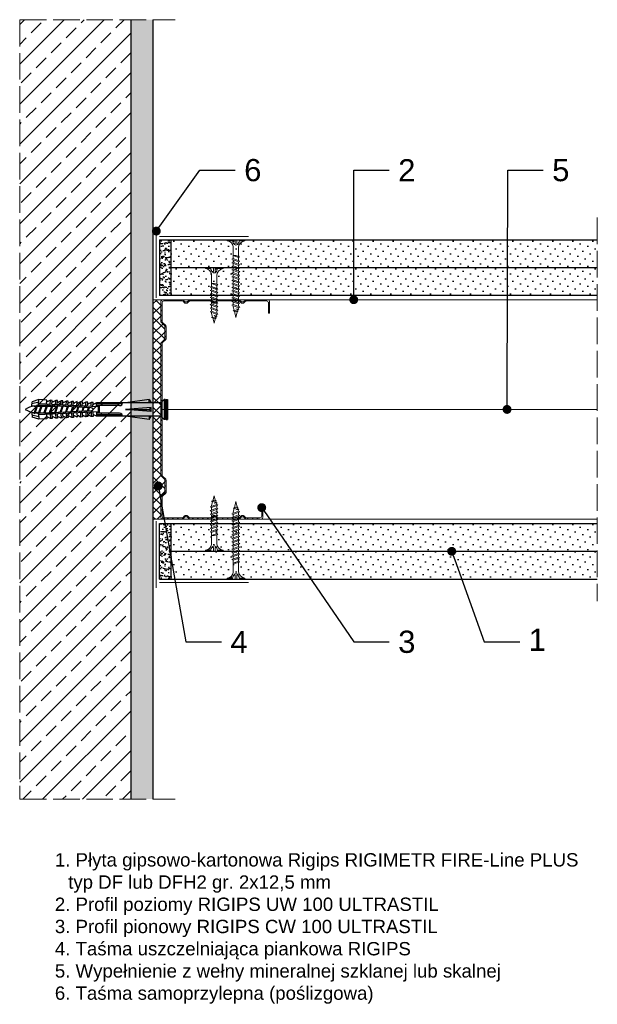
# Model space of a CAD drawing. Header units: millimetres. Extents: x 2235 to 3604, y 772 to 1215.
# Tile 1 of 7: x 2235 to 2495, y 772 to 1215. Entities that reach past the tile are written whole.
import ezdxf
from ezdxf import colors
from ezdxf.entities.mleader import LeaderData, LeaderLine
from ezdxf.math import Vec2, Vec3

# ---------------------------------------------------------------- set-up
doc = ezdxf.new("R2010")
doc.units = ezdxf.units.MM
doc.linetypes.add('ACAD_ISO02W100', pattern=[15, 12, -3])
for name, color, linetype, lineweight in [('_ISOVER WELNA', 7, 'BATTING', 9), ('_RIGIPS AKCESORIA', 7, 'Continuous', 18), ('_RIGIPS G-K', 7, 'Continuous', 25), ('_RIGIPS PROFIL', 7, 'Continuous', 18), ('KRESKOWANIE', 7, 'Continuous', 9), ('OPISY', 7, 'Continuous', 9), ('PRZERYWANA', 7, 'ACAD_ISO02W100', 9)]:
    doc.layers.add(name, color=color, linetype=linetype, lineweight=lineweight)
doc.styles.get("Standard").update_dxf_attribs({"font": 'arial.ttf'})
doc.linetypes.add('BATTING', pattern='A,0.00254,-2.54,[134,ltypeshp.shx,S=2.54,R=0,X=-2.54,Y=0],-5.08,[134,ltypeshp.shx,S=2.54,R=180,X=2.54,Y=0],-2.54', length=10.16254)
pattern_1 = [(225, (0, -0.9), (1.122532, -3.367596), [0, -3.175])]
pattern_2 = [(225, (0, 0.9), (1.122532, -3.367596), [0, -3.175])]

# ---------------------------------------------------------------- blocks, each defined once
blk = doc.blocks.new('TN 25')
at = {"layer": '_RIGIPS AKCESORIA'}
for p, q in [((0, -0.84), (0, 7.16)), ((0, 7.16), (0.46, 7.16)), ((0.46, 4.78), (0, 4.78)), ((0.46, 7.16), (0.46, 4.78)), ((3.02, 4.46), (8.47, 4.46)), ((7.12, 4.46), (7.12, 3.18)), ((8.03, 2.01), (7.12, 4.46)), ((8.47, 4.46), (8.79, 5)), ((9.61, 1.51), (8.47, 4.46)), ((8.79, 5), (9.93, 2.01)), ((9, 4.46), (10.1, 4.46)), ((10.1, 4.46), (10.41, 5)), ((11.23, 1.51), (10.1, 4.46)), ((10.41, 5), (11.56, 2.01)), ((10.62, 4.46), (11.67, 4.46)), ((11.67, 4.46), (11.99, 5)), ((12.81, 1.51), (11.67, 4.46)), ((11.99, 5), (13.14, 2.01)), ((12.2, 4.46), (13.21, 4.46)), ((13.21, 4.46), (13.52, 5)), ((14.34, 1.51), (13.21, 4.46)), ((13.52, 5), (14.67, 2.01)), ((13.73, 4.46), (14.8, 4.46)), ((14.8, 4.46), (15.12, 5)), ((15.94, 1.51), (14.8, 4.46)), ((15.12, 5), (16.26, 2.01)), ((15.33, 4.46), (16.42, 4.46)), ((16.42, 4.46), (16.73, 5)), ((17.55, 1.51), (16.42, 4.46)), ((16.73, 5), (17.88, 2.01)), ((16.94, 4.46), (17.99, 4.46)), ((17.99, 4.46), (18.31, 5)), ((19.13, 1.51), (17.99, 4.46)), ((18.31, 5), (19.45, 2.01)), ((18.52, 4.46), (19.68, 4.46)), ((19.68, 4.46), (20, 5)), ((20.82, 1.51), (19.68, 4.46)), ((20, 5), (21.14, 2.01)), ((20.21, 4.46), (20.7, 4.46)), ((20.7, 4.46), (22.28, 3.98)), ((0, 3.5), (1.77, 3.5)), ((0, 2.83), (1.77, 2.83)), ((0.46, 1.64), (0, 1.64)), ((0.46, -0.84), (0.46, 1.64)), ((1.77, 3.5), (1.77, 4.2)), ((1.77, 2.83), (1.77, 2.18)), ((7.49, 2.01), (3.55, 2.01)), ((7.12, 3.18), (7.65, 1.53)), ((7.65, 1.53), (8.03, 2.01)), ((9.41, 2.01), (8.03, 2.01)), ((9.93, 2.01), (9.61, 1.51)), ((11.04, 2.01), (9.93, 2.01)), ((11.56, 2.01), (11.23, 1.51)), ((12.61, 2.01), (11.56, 2.01)), ((13.14, 2.01), (12.81, 1.51)), ((14.15, 2.01), (13.14, 2.01)), ((14.67, 2.01), (14.34, 1.51)), ((15.74, 2.01), (14.67, 2.01)), ((16.26, 2.01), (15.94, 1.51)), ((17.36, 2.01), (16.26, 2.01)), ((17.88, 2.01), (17.55, 1.51)), ((18.93, 2.01), (17.88, 2.01)), ((19.45, 2.01), (19.13, 1.51)), ((19.45, 2.01), (20.62, 2.01)), ((21.14, 2.01), (20.82, 1.51)), ((21.14, 2.01), (21.81, 2.12)), ((21.85, 1.83), (21.67, 3.28)), ((21.67, 3.28), (22.14, 2.4)), ((22.14, 2.4), (21.85, 1.83)), ((22.7, 2.36), (22.14, 2.4)), ((22.28, 3.98), (22.56, 4.37)), ((22.7, 2.36), (22.28, 3.98)), ((22.56, 4.37), (23.03, 2.71)), ((23.03, 2.71), (22.7, 2.36)), ((22.71, 3.85), (25, 3.24)), ((25, 3.24), (23.03, 2.71)), ((0, -0.84), (0.46, -0.84))]:
    blk.add_line(p, q, dxfattribs=at)
for centre, major_axis, ratio, start_param, end_param in [((3.09, 7.67), (0.17, 3.2), 0.826134, 1.773653, 3.180586), ((-0.04, 0.9), (0, 3.93), 0.848176, -0.720942, -0.151112), ((3.37, -1.57), (0.28, 3.57), 0.832181, 0.035984, 1.430787), ((-2.73, 15.91), (0, 14.76), 0.848176, 3.399396, 3.475072), ((0.59, 4.62), (0, 2.81), 0.848176, 3.475072, 3.862535), ((1.66, 3.18), (0, 0.895), 0.848176, -1.552777, -0.720942), ((1.66, 3.18), (0, 0.895), 0.848176, 3.862535, 4.730408)]:
    blk.add_ellipse(centre, major_axis=major_axis, ratio=ratio, start_param=start_param, end_param=end_param, dxfattribs=at)
blk = doc.blocks.new('CW 100 ULTRASTIL')
h = blk.add_hatch()
h.set_pattern_fill('ANSI31', color=256, scale=0.5, style=0)
h.paths.add_polyline_path([(179.46, 109.85, -0.198912), (179.6, 110.2), (181.11, 111.71, 0.198912), (181.26, 112.06), (181.26, 117.65, 0.198912), (181.11, 118), (179.6, 119.51, -0.198912), (179.46, 119.86), (179.46, 128.31, -0.414214), (180.26, 129.11), (188.58, 129.11, -0.198912), (188.93, 128.96), (189.64, 128.25, 0.198912), (189.99, 128.11), (190.58, 128.11, 0.198912), (190.93, 128.25), (191.64, 128.96, -0.198912), (191.99, 129.11), (201.28, 129.11, -0.198912), (201.63, 128.96), (202.34, 128.25, 0.198912), (202.69, 128.11), (203.28, 128.11, 0.198912), (203.63, 128.25), (204.34, 128.96, -0.198912), (204.69, 129.11), (213.98, 129.11, -0.198912), (214.33, 128.96), (215.04, 128.25, 0.198912), (215.39, 128.11), (215.98, 128.11, 0.198912), (216.33, 128.25), (217.04, 128.96, -0.198912), (217.39, 129.11), (226.56, 129.11, -0.414214), (227.36, 128.31), (227.36, 123.66), (227.91, 123.66), (227.91, 128.86, 0.414214), (227.11, 129.66), (217.39, 129.66, 0.198912), (217.04, 129.51), (216.33, 128.8, -0.198912), (215.98, 128.66), (215.39, 128.66, -0.198912), (215.04, 128.8), (214.33, 129.51, 0.198912), (213.98, 129.66), (204.69, 129.66, 0.198912), (204.34, 129.51), (203.63, 128.8, -0.198912), (203.28, 128.66), (202.69, 128.66, -0.198912), (202.34, 128.8), (201.63, 129.51, 0.198912), (201.28, 129.66), (191.99, 129.66, 0.198912), (191.64, 129.51), (190.93, 128.8, -0.198912), (190.58, 128.66), (189.99, 128.66, -0.198912), (189.64, 128.8), (188.93, 129.51, 0.198912), (188.58, 129.66), (179.71, 129.66, 0.414214), (178.91, 128.86), (178.91, 119.86, 0.198912), (179.05, 119.51), (180.56, 118, -0.198912), (180.71, 117.65), (180.71, 112.06, -0.198912), (180.56, 111.71), (179.05, 110.2, 0.198912), (178.91, 109.85), (178.91, 50.66, 0.198912), (179.05, 50.31), (180.56, 48.8, -0.198912), (180.71, 48.45), (180.71, 42.86, -0.198912), (180.56, 42.51), (179.05, 41, 0.198912), (178.91, 40.65), (178.91, 31.66, 0.414214), (179.71, 30.86), (188.58, 30.86, 0.198912), (188.93, 31), (189.64, 31.71, -0.198912), (189.99, 31.86), (190.58, 31.86, -0.198912), (190.93, 31.71), (191.64, 31, 0.198912), (191.99, 30.86), (201.28, 30.86, 0.198912), (201.63, 31), (202.34, 31.71, -0.198912), (202.69, 31.86), (203.28, 31.86, -0.198912), (203.63, 31.71), (204.34, 31, 0.198912), (204.69, 30.86), (213.98, 30.86, 0.198912), (214.33, 31), (215.04, 31.71, -0.198912), (215.39, 31.86), (215.98, 31.86, -0.198912), (216.33, 31.71), (217.04, 31, 0.198912), (217.39, 30.86), (224.11, 30.86, 0.414214), (224.91, 31.66), (224.91, 36.86), (224.36, 36.86), (224.36, 32.21, -0.414214), (223.56, 31.41), (217.39, 31.41, -0.198912), (217.04, 31.55), (216.33, 32.26, 0.198912), (215.98, 32.41), (215.39, 32.41, 0.198912), (215.04, 32.26), (214.33, 31.55, -0.198912), (213.98, 31.41), (204.69, 31.41, -0.198912), (204.34, 31.55), (203.63, 32.26, 0.198912), (203.28, 32.41), (202.69, 32.41, 0.198912), (202.34, 32.26), (201.63, 31.55, -0.198912), (201.28, 31.41), (191.99, 31.41, -0.198912), (191.64, 31.55), (190.93, 32.26, 0.198912), (190.58, 32.41), (189.99, 32.41, 0.198912), (189.64, 32.26), (188.93, 31.55, -0.198912), (188.58, 31.41), (180.26, 31.41, -0.414214), (179.46, 32.21), (179.46, 40.65, -0.198912), (179.6, 41), (181.11, 42.51, 0.198912), (181.26, 42.86), (181.26, 48.45, 0.198912), (181.11, 48.8), (179.6, 50.31, -0.198912), (179.46, 50.66)])
at = {"layer": '_RIGIPS PROFIL'}
for p, q in [((178.91, 128.86), (178.91, 119.86)), ((188.58, 129.66), (179.71, 129.66)), ((188.58, 129.11), (180.26, 129.11)), ((188.93, 129.51), (189.64, 128.8)), ((188.93, 128.96), (189.64, 128.25)), ((190.58, 128.66), (189.99, 128.66)), ((191.64, 129.51), (190.93, 128.8)), ((191.64, 128.96), (190.93, 128.25)), ((201.28, 129.66), (191.99, 129.66)), ((201.28, 129.11), (191.99, 129.11)), ((201.63, 129.51), (202.34, 128.8)), ((201.63, 128.96), (202.34, 128.25)), ((203.28, 128.66), (202.69, 128.66)), ((204.34, 129.51), (203.63, 128.8)), ((204.34, 128.96), (203.63, 128.25)), ((204.69, 129.66), (213.98, 129.66)), ((204.69, 129.11), (213.98, 129.11)), ((214.33, 129.51), (215.04, 128.8)), ((214.33, 128.96), (215.04, 128.25)), ((215.98, 128.66), (215.39, 128.66)), ((217.04, 129.51), (216.33, 128.8)), ((217.04, 128.96), (216.33, 128.25)), ((227.11, 129.66), (217.39, 129.66)), ((226.56, 129.11), (217.39, 129.11)), ((227.91, 123.66), (227.91, 128.86)), ((179.46, 128.31), (179.46, 119.86)), ((190.58, 128.11), (189.99, 128.11)), ((203.28, 128.11), (202.69, 128.11)), ((215.98, 128.11), (215.39, 128.11)), ((227.36, 123.66), (227.36, 128.31)), ((227.36, 123.66), (227.91, 123.66)), ((180.56, 118), (179.05, 119.51)), ((181.11, 118), (179.6, 119.51)), ((180.71, 117.65), (180.71, 112.06)), ((181.26, 117.65), (181.26, 112.06)), ((180.56, 111.71), (179.05, 110.2)), ((181.11, 111.71), (179.6, 110.2)), ((178.91, 109.85), (178.91, 50.66)), ((179.46, 109.85), (179.46, 50.66)), ((180.56, 48.8), (179.05, 50.31)), ((181.11, 48.8), (179.6, 50.31)), ((180.71, 42.86), (180.71, 48.45)), ((181.26, 42.86), (181.26, 48.45)), ((178.91, 31.66), (178.91, 40.65)), ((180.56, 42.51), (179.05, 41)), ((179.46, 32.21), (179.46, 40.65)), ((181.11, 42.51), (179.6, 41)), ((224.36, 36.86), (224.36, 32.21)), ((224.36, 36.86), (224.91, 36.86)), ((224.91, 36.86), (224.91, 31.66)), ((188.58, 31.41), (180.26, 31.41)), ((188.93, 31.55), (189.64, 32.26)), ((188.93, 31), (189.64, 31.71)), ((190.58, 32.41), (189.99, 32.41)), ((190.58, 31.86), (189.99, 31.86)), ((191.64, 31.55), (190.93, 32.26)), ((191.64, 31), (190.93, 31.71)), ((201.28, 31.41), (191.99, 31.41)), ((201.63, 31.55), (202.34, 32.26)), ((201.63, 31), (202.34, 31.71)), ((203.28, 32.41), (202.69, 32.41)), ((203.28, 31.86), (202.69, 31.86)), ((204.34, 31.55), (203.63, 32.26)), ((204.34, 31), (203.63, 31.71)), ((204.69, 31.41), (213.98, 31.41)), ((214.33, 31.55), (215.04, 32.26)), ((214.33, 31), (215.04, 31.71)), ((215.98, 32.41), (215.39, 32.41)), ((215.98, 31.86), (215.39, 31.86)), ((217.04, 31.55), (216.33, 32.26)), ((217.04, 31), (216.33, 31.71)), ((223.56, 31.41), (217.39, 31.41)), ((188.58, 30.86), (179.71, 30.86)), ((201.28, 30.86), (191.99, 30.86)), ((204.69, 30.86), (213.98, 30.86)), ((224.11, 30.86), (217.39, 30.86))]:
    blk.add_line(p, q, dxfattribs=at)
for centre, radius, start, end in [((179.71, 128.86), 0.8, 90, 180), ((180.26, 128.31), 0.8, 90, 180), ((188.58, 129.16), 0.5, 45, 90), ((188.58, 128.61), 0.5, 45, 90), ((189.99, 129.16), 0.5, 225, 270), ((190.58, 129.16), 0.5, 270, 315), ((191.99, 129.16), 0.5, 90, 135), ((191.99, 128.61), 0.5, 90, 135), ((201.28, 129.16), 0.5, 45, 90), ((201.28, 128.61), 0.5, 45, 90), ((202.69, 129.16), 0.5, 225, 270), ((203.28, 129.16), 0.5, 270, 315), ((204.69, 129.16), 0.5, 90, 135), ((204.69, 128.61), 0.5, 90, 135), ((213.98, 129.16), 0.5, 45, 90), ((213.98, 128.61), 0.5, 45, 90), ((215.39, 129.16), 0.5, 225, 270), ((215.98, 129.16), 0.5, 270, 315), ((217.39, 129.16), 0.5, 90, 135), ((217.39, 128.61), 0.5, 90, 135), ((226.56, 128.31), 0.8, 0, 90), ((227.11, 128.86), 0.8, 0, 90), ((189.99, 128.61), 0.5, 225, 270), ((190.58, 128.61), 0.5, 270, 315), ((202.69, 128.61), 0.5, 225, 270), ((203.28, 128.61), 0.5, 270, 315), ((215.39, 128.61), 0.5, 225, 270), ((215.98, 128.61), 0.5, 270, 315), ((179.41, 119.86), 0.5, 180, 225), ((179.96, 119.86), 0.5, 180, 225), ((180.21, 117.65), 0.5, 0, 45), ((180.76, 117.65), 0.5, 0, 45), ((180.21, 112.06), 0.5, 315, 0), ((180.76, 112.06), 0.5, 315, 0), ((179.41, 109.85), 0.5, 135, 180), ((179.96, 109.85), 0.5, 135, 180), ((179.41, 50.66), 0.5, 180, 225), ((179.96, 50.66), 0.5, 180, 225), ((180.21, 48.45), 0.5, 0, 45), ((180.76, 48.45), 0.5, 0, 45), ((179.41, 40.65), 0.5, 135, 180), ((179.96, 40.65), 0.5, 135, 180), ((180.21, 42.86), 0.5, 315, 0), ((180.76, 42.86), 0.5, 315, 0), ((179.71, 31.66), 0.8, 180, 270), ((180.26, 32.21), 0.8, 180, 270), ((188.58, 31.91), 0.5, 270, 315), ((189.99, 31.91), 0.5, 90, 135), ((189.99, 31.36), 0.5, 90, 135), ((190.58, 31.91), 0.5, 45, 90), ((190.58, 31.36), 0.5, 45, 90), ((191.99, 31.91), 0.5, 225, 270), ((201.28, 31.91), 0.5, 270, 315), ((202.69, 31.91), 0.5, 90, 135), ((202.69, 31.36), 0.5, 90, 135), ((203.28, 31.91), 0.5, 45, 90), ((203.28, 31.36), 0.5, 45, 90), ((204.69, 31.91), 0.5, 225, 270), ((213.98, 31.91), 0.5, 270, 315), ((215.39, 31.91), 0.5, 90, 135), ((215.39, 31.36), 0.5, 90, 135), ((215.98, 31.91), 0.5, 45, 90), ((215.98, 31.36), 0.5, 45, 90), ((217.39, 31.91), 0.5, 225, 270), ((223.56, 32.21), 0.8, 270, 0), ((224.11, 31.66), 0.8, 270, 0), ((188.58, 31.36), 0.5, 270, 315), ((191.99, 31.36), 0.5, 225, 270), ((201.28, 31.36), 0.5, 270, 315), ((204.69, 31.36), 0.5, 225, 270), ((213.98, 31.36), 0.5, 270, 315), ((217.39, 31.36), 0.5, 225, 270)]:
    blk.add_arc(centre, radius, start, end, dxfattribs=at)
blk = doc.blocks.new('TN 35')
at = {"layer": '_RIGIPS AKCESORIA'}
for p, q in [((0, -0.84), (0, 7.16)), ((0, 7.16), (0.46, 7.16)), ((0.46, 4.78), (0, 4.78)), ((0.46, 7.16), (0.46, 4.78)), ((3.02, 4.46), (8.47, 4.46)), ((7.12, 4.46), (7.12, 3.18)), ((8.03, 2.01), (7.12, 4.46)), ((8.47, 4.46), (8.79, 5)), ((9.61, 1.51), (8.47, 4.46)), ((8.79, 5), (9.93, 2.01)), ((9, 4.46), (10.1, 4.46)), ((10.1, 4.46), (10.41, 5)), ((11.23, 1.51), (10.1, 4.46)), ((10.41, 5), (11.56, 2.01)), ((10.62, 4.46), (11.67, 4.46)), ((11.67, 4.46), (11.99, 5)), ((12.81, 1.51), (11.67, 4.46)), ((11.99, 5), (13.14, 2.01)), ((12.2, 4.46), (13.21, 4.46)), ((13.21, 4.46), (13.52, 5)), ((14.34, 1.51), (13.21, 4.46)), ((13.52, 5), (14.67, 2.01)), ((13.73, 4.46), (14.8, 4.46)), ((14.8, 4.46), (15.12, 5)), ((15.94, 1.51), (14.8, 4.46)), ((15.12, 5), (16.26, 2.01)), ((15.33, 4.46), (16.42, 4.46)), ((16.42, 4.46), (16.73, 5)), ((17.55, 1.51), (16.42, 4.46)), ((16.73, 5), (17.88, 2.01)), ((16.94, 4.46), (17.99, 4.46)), ((17.99, 4.46), (18.31, 5)), ((19.13, 1.51), (17.99, 4.46)), ((18.31, 5), (19.45, 2.01)), ((18.52, 4.46), (19.57, 4.46)), ((19.57, 4.46), (19.88, 5)), ((20.7, 1.51), (19.57, 4.46)), ((19.88, 5), (21.03, 2.01)), ((20.09, 4.46), (21.14, 4.46)), ((21.14, 4.46), (21.46, 5)), ((22.28, 1.51), (21.14, 4.46)), ((21.46, 5), (22.6, 2.01)), ((21.67, 4.46), (22.72, 4.46)), ((22.72, 4.46), (23.03, 5)), ((23.85, 1.51), (22.72, 4.46)), ((23.03, 5), (24.18, 2.01)), ((23.24, 4.46), (24.29, 4.46)), ((24.29, 4.46), (24.61, 5)), ((25.43, 1.51), (24.29, 4.46)), ((24.61, 5), (25.75, 2.01)), ((24.81, 4.46), (25.87, 4.46)), ((25.87, 4.46), (26.18, 5)), ((27, 1.51), (25.87, 4.46)), ((26.18, 5), (27.33, 2.01)), ((26.39, 4.46), (27.44, 4.46)), ((27.44, 4.46), (27.76, 5)), ((28.58, 1.51), (27.44, 4.46)), ((27.76, 5), (28.9, 2.01)), ((27.96, 4.46), (29.13, 4.46)), ((29.13, 4.46), (29.45, 5)), ((30.27, 1.51), (29.13, 4.46)), ((29.45, 5), (30.59, 2.01)), ((29.65, 4.46), (30.15, 4.46)), ((30.15, 4.46), (31.73, 3.98)), ((0, 3.5), (1.77, 3.5)), ((0, 2.83), (1.77, 2.83)), ((0.46, 1.64), (0, 1.64)), ((0.46, -0.84), (0.46, 1.64)), ((1.77, 3.5), (1.77, 4.2)), ((1.77, 2.83), (1.77, 2.18)), ((7.49, 2.01), (3.55, 2.01)), ((7.12, 3.18), (7.65, 1.53)), ((7.65, 1.53), (8.03, 2.01)), ((9.41, 2.01), (8.03, 2.01)), ((9.93, 2.01), (9.61, 1.51)), ((11.04, 2.01), (9.93, 2.01)), ((11.56, 2.01), (11.23, 1.51)), ((12.61, 2.01), (11.56, 2.01)), ((13.14, 2.01), (12.81, 1.51)), ((14.15, 2.01), (13.14, 2.01)), ((14.67, 2.01), (14.34, 1.51)), ((15.74, 2.01), (14.67, 2.01)), ((16.26, 2.01), (15.94, 1.51)), ((17.36, 2.01), (16.26, 2.01)), ((17.88, 2.01), (17.55, 1.51)), ((18.93, 2.01), (17.84, 2.01)), ((19.45, 2.01), (19.13, 1.51)), ((20.51, 2.01), (19.41, 2.01)), ((21.03, 2.01), (20.7, 1.51)), ((22.08, 2.01), (20.99, 2.01)), ((22.6, 2.01), (22.28, 1.51)), ((23.66, 2.01), (22.56, 2.01)), ((24.18, 2.01), (23.85, 1.51)), ((25.23, 2.01), (24.14, 2.01)), ((25.75, 2.01), (25.43, 1.51)), ((26.81, 2.01), (25.71, 2.01)), ((27.33, 2.01), (27, 1.51)), ((28.38, 2.01), (27.33, 2.01)), ((28.9, 2.01), (28.58, 1.51)), ((28.9, 2.01), (30.07, 2.01)), ((30.59, 2.01), (30.27, 1.51)), ((30.59, 2.01), (31.26, 2.12)), ((31.3, 1.83), (31.12, 3.28)), ((31.12, 3.28), (31.59, 2.4)), ((31.59, 2.4), (31.3, 1.83)), ((32.15, 2.36), (31.59, 2.4)), ((31.73, 3.98), (32.01, 4.37)), ((32.15, 2.36), (31.73, 3.98)), ((32.01, 4.37), (32.48, 2.71)), ((32.48, 2.71), (32.15, 2.36)), ((32.16, 3.85), (35, 3.24)), ((35, 3.24), (32.48, 2.71)), ((0, -0.84), (0.46, -0.84))]:
    blk.add_line(p, q, dxfattribs=at)
for centre, major_axis, ratio, start_param, end_param in [((3.09, 7.67), (0.17, 3.2), 0.826134, 1.773653, 3.180586), ((-0.04, 0.9), (0, 3.93), 0.848176, -0.720942, -0.151112), ((3.37, -1.57), (0.28, 3.57), 0.832181, 0.035984, 1.430787), ((-2.73, 15.91), (0, 14.76), 0.848176, 3.399396, 3.475072), ((0.59, 4.62), (0, 2.81), 0.848176, 3.475072, 3.862535), ((1.66, 3.18), (0, 0.895), 0.848176, -1.552777, -0.720942), ((1.66, 3.18), (0, 0.895), 0.848176, 3.862535, 4.730408)]:
    blk.add_ellipse(centre, major_axis=major_axis, ratio=ratio, start_param=start_param, end_param=end_param, dxfattribs=at)
blk = doc.blocks.new('kolek rozprezny komplet 60')
for p, q in [((390.66, 217.01), (390.76, 218.91)), ((393.75, 218.75), (390.71, 217.96)), ((393.81, 219.85), (390.76, 218.91)), ((392.67, 216.95), (393.04, 217.45)), ((393.07, 216.95), (393.04, 217.45)), ((393.68, 217.35), (393.81, 219.85)), ((417.38, 216.11), (393.68, 217.35)), ((420.47, 216.55), (393.71, 217.95)), ((397.41, 219.66), (393.81, 219.85)), ((394.67, 216.95), (394.92, 217.29)), ((395.07, 216.95), (395.05, 217.28)), ((397.31, 217.76), (397.41, 219.66)), ((397.67, 217.14), (397.71, 217.74)), ((399, 219.58), (397.82, 218.98)), ((398.47, 217.1), (398.5, 217.7)), ((398.9, 217.68), (399, 219.58)), ((399.8, 219.54), (399, 219.58)), ((399.7, 217.64), (399.8, 219.54)), ((400.07, 217.02), (400.1, 217.62)), ((401.4, 219.45), (400.22, 218.85)), ((400.87, 216.98), (400.9, 217.58)), ((401.3, 217.56), (401.4, 219.45)), ((402.2, 219.41), (401.4, 219.45)), ((402.1, 217.51), (402.2, 219.41)), ((402.47, 216.89), (402.5, 217.49)), ((403.8, 219.33), (402.61, 218.72)), ((403.27, 216.85), (403.3, 217.45)), ((403.7, 217.43), (403.8, 219.33)), ((404.6, 219.29), (403.8, 219.33)), ((404.5, 217.39), (404.6, 219.29)), ((404.86, 216.77), (404.9, 217.37)), ((406.19, 219.2), (405.01, 218.6)), ((405.66, 216.73), (405.69, 217.32)), ((406.09, 217.3), (406.19, 219.2)), ((406.99, 219.16), (406.19, 219.2)), ((406.89, 217.26), (406.99, 219.16)), ((408.59, 219.08), (407.41, 218.47)), ((408.49, 217.18), (408.59, 219.08)), ((409.39, 219.03), (408.59, 219.08)), ((409.29, 217.14), (409.39, 219.03)), ((410.99, 218.95), (409.8, 218.35)), ((410.89, 217.05), (410.99, 218.95)), ((412.59, 218.87), (411.4, 218.26)), ((412.49, 216.97), (412.59, 218.87)), ((413.38, 218.82), (412.59, 218.87)), ((413.28, 216.93), (413.38, 218.82)), ((414.98, 218.74), (413.8, 218.14)), ((414.88, 216.84), (414.98, 218.74)), ((415.78, 218.7), (414.98, 218.74)), ((415.68, 216.8), (415.78, 218.7)), ((417.38, 218.62), (416.2, 218.01)), ((417.28, 216.72), (417.38, 218.62)), ((418.18, 218.57), (417.38, 218.62)), ((418.08, 216.68), (418.18, 218.57)), ((419.78, 218.49), (418.59, 217.89)), ((419.68, 216.59), (419.78, 218.49)), ((431.37, 217.95), (419.75, 217.95)), ((448.67, 218.45), (419.77, 218.45)), ((443.47, 219.95), (432.8, 218.45)), ((443.47, 218.45), (443.47, 219.95)), ((443.47, 219.95), (444.34, 218.45)), ((450.17, 219.95), (448.67, 218.45)), ((448.67, 218.45), (448.67, 212.45)), ((450.17, 219.95), (450.17, 210.95)), ((450.67, 219.95), (450.17, 219.95)), ((450.67, 219.95), (450.67, 210.95)), ((450.67, 219.35), (451.17, 219.95)), ((451.17, 219.95), (451.67, 219.95)), ((451.17, 219.95), (451.17, 210.95)), ((451.67, 219.95), (451.67, 210.95)), ((393.15, 216.88), (390.66, 217.01)), ((393.15, 214.02), (390.66, 213.89)), ((390.66, 213.89), (390.76, 211.99)), ((393.75, 212.15), (390.71, 212.94)), ((391.67, 216.95), (392.67, 216.95)), ((392.67, 216.95), (391.67, 213.95)), ((391.67, 213.95), (391.71, 213.45)), ((391.71, 213.45), (392.07, 213.95)), ((392.67, 216.95), (392.07, 213.95)), ((393.07, 216.95), (392.07, 213.95)), ((392.07, 213.95), (393.67, 213.95)), ((393.07, 216.95), (394.67, 216.95)), ((394.67, 216.95), (393.67, 213.95)), ((393.67, 213.95), (393.7, 213.55)), ((417.38, 214.79), (393.68, 213.55)), ((393.68, 213.55), (393.81, 211.05)), ((420.47, 214.35), (393.71, 212.95)), ((393.78, 213.55), (394.07, 213.95)), ((394.67, 216.95), (394.07, 213.95)), ((395.07, 216.95), (394.07, 213.95)), ((394.07, 213.95), (396.07, 213.95)), ((395.07, 216.95), (397.07, 216.95)), ((397.07, 216.95), (396.07, 213.95)), ((396.07, 213.95), (396.09, 213.67)), ((396.28, 213.68), (396.47, 213.95)), ((397.07, 216.95), (396.47, 213.95)), ((397.47, 216.95), (396.47, 213.95)), ((396.47, 213.95), (398.47, 213.95)), ((397.07, 216.95), (397.23, 217.17)), ((397.31, 213.14), (397.41, 211.24)), ((397.47, 216.95), (397.46, 217.16)), ((397.47, 216.95), (399.47, 216.95)), ((397.67, 213.76), (397.71, 213.16)), ((399.47, 216.95), (398.47, 213.95)), ((398.47, 213.95), (398.48, 213.8)), ((398.47, 213.8), (398.5, 213.2)), ((398.77, 213.81), (398.87, 213.95)), ((399.47, 216.95), (398.87, 213.95)), ((399.87, 216.95), (398.87, 213.95)), ((398.87, 213.95), (400.87, 213.95)), ((398.9, 213.22), (399, 211.32)), ((399.47, 216.95), (399.55, 217.05)), ((399.7, 213.26), (399.8, 211.36)), ((399.87, 216.95), (399.87, 217.03)), ((399.87, 216.95), (401.38, 216.95)), ((400.07, 213.88), (400.1, 213.28)), ((401.87, 216.92), (400.87, 213.95)), ((400.87, 213.95), (400.88, 213.92)), ((400.87, 213.92), (400.9, 213.32)), ((401.87, 216.92), (401.27, 213.95)), ((402.26, 216.9), (401.27, 213.95)), ((401.27, 213.95), (401.38, 213.95)), ((401.27, 213.94), (401.27, 213.95)), ((401.3, 213.35), (401.4, 211.45)), ((402.1, 213.39), (402.2, 211.49)), ((402.47, 214.01), (402.5, 213.41)), ((403.27, 214.05), (403.3, 213.45)), ((404.22, 216.8), (403.31, 214.05)), ((404.24, 216.8), (403.7, 214.07)), ((403.7, 213.47), (403.8, 211.57)), ((404.62, 216.78), (403.72, 214.07)), ((404.5, 213.51), (404.6, 211.62)), ((404.86, 214.13), (404.9, 213.53)), ((405.66, 214.17), (405.69, 213.58)), ((406.58, 216.68), (405.75, 214.18)), ((406.09, 213.6), (406.19, 211.7)), ((406.62, 216.68), (406.12, 214.2)), ((406.98, 216.66), (406.16, 214.2)), ((406.89, 213.64), (406.99, 211.74)), ((407.26, 216.64), (407.29, 217.24)), ((407.26, 214.26), (407.29, 213.66)), ((408.06, 216.6), (408.09, 217.2)), ((408.06, 214.3), (408.09, 213.7)), ((408.94, 216.55), (408.19, 214.31)), ((408.49, 213.72), (408.59, 211.82)), ((408.99, 216.55), (408.55, 214.33)), ((409.34, 216.53), (408.6, 214.33)), ((409.29, 213.76), (409.39, 211.87)), ((409.66, 216.52), (409.69, 217.12)), ((409.66, 214.38), (409.69, 213.79)), ((410.46, 216.47), (410.49, 217.07)), ((410.46, 214.43), (410.49, 213.83)), ((411.3, 216.43), (410.64, 214.44)), ((410.89, 213.85), (410.99, 211.95)), ((411.37, 216.43), (410.98, 214.45)), ((411.69, 216.41), (411.04, 214.46)), ((412.05, 216.39), (412.09, 216.99)), ((412.05, 214.51), (412.09, 213.91)), ((412.49, 213.93), (412.59, 212.03)), ((412.85, 216.35), (412.89, 216.95)), ((412.85, 214.55), (412.89, 213.95)), ((413.66, 216.31), (413.08, 214.56)), ((413.28, 213.97), (413.38, 212.08)), ((413.75, 216.3), (413.4, 214.58)), ((414.05, 216.29), (413.49, 214.58)), ((414.45, 216.27), (414.48, 216.86)), ((414.45, 214.64), (414.48, 214.04)), ((414.88, 214.06), (414.98, 212.16)), ((415.25, 216.22), (415.28, 216.82)), ((415.25, 214.68), (415.28, 214.08)), ((416.02, 216.18), (415.52, 214.69)), ((415.68, 214.1), (415.78, 212.2)), ((416.12, 216.18), (415.83, 214.71)), ((416.41, 216.16), (415.93, 214.71)), ((417.38, 212.29), (416.2, 212.89)), ((417.28, 214.18), (417.38, 212.29)), ((418.22, 215.58), (418.01, 214.95)), ((418.08, 214.22), (418.18, 212.33)), ((419.78, 212.41), (418.59, 213.01)), ((419.68, 214.31), (419.78, 212.41)), ((430.17, 217.15), (419.71, 217.15)), ((430.17, 213.75), (419.71, 213.75)), ((431.37, 212.95), (419.75, 212.95)), ((420.47, 217.15), (420.47, 213.75)), ((420.67, 217.15), (420.67, 213.75)), ((420.87, 217.15), (420.87, 213.75)), ((444.34, 216.37), (432.8, 215.45)), ((432.8, 215.45), (443.47, 215.45)), ((444.34, 214.53), (432.8, 215.45)), ((444.34, 216.37), (443.47, 215.45)), ((444.34, 214.53), (443.47, 215.45)), ((444.34, 214.53), (444.34, 216.37)), ((448.67, 216.95), (448.67, 213.95)), ((393.81, 211.05), (390.76, 211.99)), ((397.41, 211.24), (393.81, 211.05)), ((399, 211.32), (397.82, 211.93)), ((399.8, 211.36), (399, 211.32)), ((401.4, 211.45), (400.22, 212.05)), ((402.2, 211.49), (401.4, 211.45)), ((403.8, 211.57), (402.61, 212.18)), ((404.6, 211.62), (403.8, 211.57)), ((406.19, 211.7), (405.01, 212.3)), ((406.99, 211.74), (406.19, 211.7)), ((408.59, 211.82), (407.41, 212.43)), ((409.39, 211.87), (408.59, 211.82)), ((410.99, 211.95), (409.8, 212.55)), ((412.59, 212.03), (411.4, 212.64)), ((413.38, 212.08), (412.59, 212.03)), ((414.98, 212.16), (413.8, 212.76)), ((415.78, 212.2), (414.98, 212.16)), ((418.18, 212.33), (417.38, 212.29)), ((448.67, 212.45), (419.77, 212.45)), ((443.47, 210.95), (432.8, 212.45)), ((443.47, 212.45), (443.47, 210.95)), ((443.47, 210.95), (444.34, 212.45)), ((450.17, 210.95), (448.67, 212.45)), ((450.67, 210.95), (450.17, 210.95)), ((450.67, 211.55), (451.17, 210.95)), ((451.17, 210.95), (451.67, 210.95))]:
    blk.add_line(p, q)
for centre, radius, start, end in [((393.65, 216.85), 0.5, 87, 177), ((397.68, 219.24), 0.3, 177, 297), ((400.08, 219.12), 0.3, 177, 297), ((402.48, 218.99), 0.3, 177, 297), ((404.87, 218.87), 0.3, 177, 297), ((407.27, 218.74), 0.3, 177, 297), ((409.67, 218.61), 0.3, 177, 297), ((411.27, 218.53), 0.3, 177, 297), ((413.66, 218.41), 0.3, 177, 297), ((416.06, 218.28), 0.3, 177, 297), ((418.46, 218.15), 0.3, 177, 297), ((422.67, 216.95), 1, 90, 168.463), ((430.17, 218.45), 1.3, 270, 0), ((393.41, 206.24), 10.85, 99.2038, 121.9083), ((393.41, 224.66), 10.85, 238.0917, 260.7962), ((393.65, 214.05), 0.5, 183, 273), ((416.06, 212.62), 0.3, 63, 183), ((417.55, 215.45), 0.682, 255.8604, 104.1386), ((418.46, 212.75), 0.3, 63, 183), ((422.67, 213.95), 1, 191.537, 270), ((430.17, 212.45), 1.3, 0, 90), ((397.68, 211.66), 0.3, 63, 183), ((400.08, 211.78), 0.3, 63, 183), ((402.48, 211.91), 0.3, 63, 183), ((404.87, 212.03), 0.3, 63, 183), ((407.27, 212.16), 0.3, 63, 183), ((409.67, 212.29), 0.3, 63, 183), ((411.27, 212.37), 0.3, 63, 183), ((413.66, 212.5), 0.3, 63, 183)]:
    blk.add_arc(centre, radius, start, end)
blk = doc.blocks.new('_Dot')
at = {"color": 0, "linetype": 'ByBlock', "lineweight": -2}
blk.add_line((-0.5, 0), (-1, 0), dxfattribs=at)
at = {"color": 0, "linetype": 'ByBlock', "const_width": 0.5}
blk.add_lwpolyline([(-0.25, 0, 1), (0.25, 0, 1)], format="xyb", close=True, dxfattribs=at)

msp = doc.modelspace()

# ---------------------------------------------------------------- hatches: boundary and pattern name
at = {"layer": '_RIGIPS AKCESORIA'}
h = msp.add_hatch(dxfattribs=at)
h.set_pattern_fill('ANSI37', color=256, style=0)
h.paths.add_polyline_path([(2298.7, 1069.48, -0.198912), (2298.85, 1069.83), (2300.36, 1071.34, 0.198912), (2300.5, 1071.69), (2300.5, 1077.28, 0.198912), (2300.36, 1077.63), (2298.85, 1079.14, -0.198912), (2298.7, 1079.49), (2298.7, 1088.48, -0.414214), (2299.5, 1089.28), (2295.2, 1089.28), (2295.2, 990.48), (2299.5, 990.48, -0.414214), (2298.7, 991.28), (2298.7, 1000.28, -0.198912), (2298.85, 1000.63), (2300.36, 1002.14, 0.198912), (2300.5, 1002.49), (2300.5, 1008.08, 0.198912), (2300.36, 1008.43), (2298.85, 1009.94, -0.198912), (2298.7, 1010.29)])
at = {"layer": '_RIGIPS G-K'}
h = msp.add_hatch(dxfattribs=at)
h.set_pattern_fill('AR-SAND', color=256, scale=0.05, style=0)
h.set_pattern_definition([(37.5, (283.6666, 0.9), (-0.0800016, 2.4470662), [0, -1.9304, 0, -2.159, 0, -2.06375]), (7.5, (283.6666, 0.9), (2.2476164, 3.5841255), [0, -1.0414, 0, -1.7399, 0, -0.66675]), (327.5, (282.1045, 0.9), (3.9549619, 0.007186), [0, -0.635, 0, -2.286, 0, -2.9845]), (317.5, (282.1045, 0.9), (3.8177823, 1.1146466), [0, -0.3175, 0, -1.4986, 0, -1.7145])])
h.paths.add_polyline_path([(2303.2, 1116.28), (2298.2, 1116.28), (2298.2, 1091.28), (2303.2, 1091.28)])
h = msp.add_hatch(dxfattribs=at)
h.set_pattern_fill('DOTS', color=256, scale=2, angle=225, style=0)
h.set_pattern_definition(pattern_2)
h.paths.add_polyline_path([(2495.2, 1116.28), (2303.2, 1116.28), (2303.2, 1103.78), (2495.2, 1103.78)])
h = msp.add_hatch(dxfattribs=at)
h.set_pattern_fill('DOTS', color=256, scale=2, angle=225, style=0)
h.set_pattern_definition(pattern_2)
h.paths.add_polyline_path([(2495.2, 1103.78), (2303.2, 1103.78), (2303.2, 1091.28), (2495.2, 1091.28)])
h = msp.add_hatch(dxfattribs=at)
h.set_pattern_fill('AR-SAND', color=256, scale=0.05, style=0)
h.set_pattern_definition([(322.5, (283.6666, 2078.8675), (-0.0800016, -2.4470662), [0, -1.9304, 0, -2.159, 0, -2.06375]), (352.5, (283.6666, 2078.8675), (2.2476164, -3.5841255), [0, -1.0414, 0, -1.7399, 0, -0.66675]), (32.5, (282.1045, 2078.8675), (3.9549619, -0.007186), [0, -0.635, 0, -2.286, 0, -2.9845]), (42.5, (282.1045, 2078.8675), (3.8177823, -1.1146466), [0, -0.3175, 0, -1.4986, 0, -1.7145])])
h.paths.add_polyline_path([(2303.2, 963.48), (2298.2, 963.48), (2298.2, 988.48), (2303.2, 988.48)])
h = msp.add_hatch(dxfattribs=at)
h.set_pattern_fill('DOTS', color=256, scale=2, angle=225, style=0)
h.set_pattern_definition(pattern_1)
h.paths.add_polyline_path([(2495.2, 988.48), (2303.2, 988.48), (2303.2, 975.98), (2495.2, 975.98)])
h = msp.add_hatch(dxfattribs=at)
h.set_pattern_fill('DOTS', color=256, scale=2, angle=225, style=0)
h.set_pattern_definition(pattern_1)
h.paths.add_polyline_path([(2495.2, 975.98), (2303.2, 975.98), (2303.2, 963.48), (2495.2, 963.48)])
at = {"layer": 'KRESKOWANIE'}
h = msp.add_hatch(dxfattribs=at)
h.set_pattern_fill('ANSI33', color=256, scale=2, angle=180, style=0)
h.set_pattern_definition([(225, (350, -384.568), (8.980256, -8.980256), []), (225, (341.02, -384.568), (8.980256, -8.980256), [6.35, -3.175])])
h.paths.add_polyline_path([(2285.2, 1215.38), (2235.2, 1215.38), (2235.2, 864.38), (2285.2, 864.38)])
h = msp.add_hatch(dxfattribs=at)
h.set_pattern_fill('AR-SAND', color=256, scale=0.1, style=0)
h.paths.add_polyline_path([(2295.2, 1215.38), (2285.2, 1215.38), (2285.2, 864.38), (2295.2, 864.38)])

# ---------------------------------------------------------------- linework, layer by layer
for p, q in [((2285.2, 1215.38), (2285.2, 864.38)), ((2295.2, 1215.38), (2295.2, 864.38))]:
    msp.add_line(p, q)
at = {"layer": '_ISOVER WELNA', "ltscale": 4.8}
msp.add_line((2495.2, 1039.88), (2299.25, 1039.88), dxfattribs=at)
at = {"layer": '_RIGIPS AKCESORIA'}
for p, q in [((2296.7, 1090.18), (2296.7, 1120.18)), ((2298.2, 1117.78), (2338.2, 1117.78)), ((2296.7, 989.58), (2296.7, 959.58)), ((2298.2, 961.98), (2338.2, 961.98))]:
    msp.add_line(p, q, dxfattribs=at)
at = {"layer": '_RIGIPS G-K'}
for p, q in [((2298.2, 1116.28), (2495.2, 1116.28)), ((2298.2, 1116.28), (2298.2, 1091.28)), ((2303.2, 1116.28), (2303.2, 1091.28)), ((2303.2, 1103.78), (2495.2, 1103.78)), ((2298.2, 1091.28), (2495.2, 1091.28)), ((2298.2, 988.48), (2495.2, 988.48)), ((2298.2, 963.48), (2298.2, 988.48)), ((2303.2, 988.48), (2303.2, 963.48)), ((2303.2, 975.98), (2495.2, 975.98)), ((2298.2, 963.48), (2495.2, 963.48))]:
    msp.add_line(p, q, dxfattribs=at)
at = {"layer": '_RIGIPS PROFIL'}
for p, q in [((2295.2, 1089.28), (2495.2, 1089.28)), ((2295.2, 990.48), (2495.2, 990.48))]:
    msp.add_line(p, q, dxfattribs=at)
at = {"layer": 'PRZERYWANA'}
for p, q in [((2235.2, 1215.38), (2305.2, 1215.38)), ((2235.2, 1215.38), (2235.2, 864.38)), ((2495.2, 1126.28), (2495.2, 953.48)), ((2235.2, 864.38), (2305.2, 864.38))]:
    msp.add_line(p, q, dxfattribs=at)

# ---------------------------------------------------------------- block references
msp.add_blockref('kolek rozprezny komplet 60', (1850.03, 824.43))
at = {"layer": '_RIGIPS AKCESORIA', "xscale": -1, "rotation": 90}
for name, p in [('TN 35', (2335.73, 1116.28)), ('TN 25', (2325.95, 1103.78))]:
    msp.add_blockref(name, p, dxfattribs=at)
at = {"layer": '_RIGIPS AKCESORIA', "rotation": 90}
for name, p in [('TN 25', (2325.95, 975.98)), ('TN 35', (2335.73, 963.48))]:
    msp.add_blockref(name, p, dxfattribs=at)
at = {"layer": '_RIGIPS PROFIL'}
msp.add_blockref('CW 100 ULTRASTIL', (2119.8, 959.63), dxfattribs=at)

# ---------------------------------------------------------------- texts
at = {"insert": (2251.03, 840.05), "char_height": 6, "width": 244.6073, "attachment_point": 1}
msp.add_mtext('\\pi-6,l6;1. Płyta gipsowo-kartonowa Rigips RIGIMETR FIRE-Line PLUS typ DF lub DFH2 gr. 2x12,5 mm\\P\\pi0,l0;2. Profil poziomy RIGIPS UW 100 ULTRASTIL\\P3. Profil pionowy RIGIPS CW 100 ULTRASTIL\\P4. Taśma uszczelniająca piankowa RIGIPS\\P5. Wypełnienie z wełny mineralnej szklanej lub skalnej\\P6. Taśma samoprzylepna (poślizgowa)', dxfattribs=at)

# ---------------------------------------------------------------- leaders
at = {"layer": 'OPISY'}
ml = msp.add_multileader_mtext('Standard', dxfattribs=at)
ml.set_content('6', color=256)
ml.set_leader_properties()
ml.set_arrow_properties(name='DOT')
ml.build(insert=Vec2(0, 0))
ctx = ml.context
ctx.base_point, ctx.char_height, ctx.landing_gap_size, ctx.plane_origin = Vec3(2332.25, 1147.57), 10, 4, Vec3(2139.66, 1291.23)
notes = []
notes.append((ctx, [(0, (1, 1, 0), (2316.25, 1147.57), (1, 0), 16, [(0, [(2296.7, 1120.18)], 0, [])])]))
ctx.mtext.insert, ctx.mtext.flow_direction = Vec3(2336.25, 1152.65), 5
ml = msp.add_multileader_mtext('Standard', dxfattribs=at)
ml.set_content('2', color=256)
ml.set_leader_properties()
ml.set_arrow_properties(name='DOT')
ml.build(insert=Vec2(0, 0))
ctx = ml.context
ctx.base_point, ctx.char_height, ctx.landing_gap_size, ctx.plane_origin = Vec3(2401.57, 1147.57), 10, 4, Vec3(2208.98, 1291.23)
notes.append((ctx, [(0, (1, 1, 0), (2385.57, 1147.57), (1, 0), 16, [(0, [(2385.57, 1089.28)], 0, [])])]))
ctx.mtext.insert, ctx.mtext.flow_direction = Vec3(2405.57, 1152.57), 5
ml = msp.add_multileader_mtext('Standard', dxfattribs=at)
ml.set_content('5', color=256)
ml.set_leader_properties()
ml.set_arrow_properties(name='DOT')
ml.build(insert=Vec2(0, 0))
ctx = ml.context
ctx.base_point, ctx.char_height, ctx.landing_gap_size, ctx.plane_origin = Vec3(2470.89, 1147.57), 10, 4, Vec3(2278.3, 1291.23)
notes.append((ctx, [(0, (1, 1, 0), (2454.89, 1147.57), (1, 0), 16, [(0, [(2454.58, 1039.88)], 0, [])])]))
ctx.mtext.insert, ctx.mtext.flow_direction = Vec3(2474.89, 1152.65), 5
ml = msp.add_multileader_mtext('Standard', dxfattribs=at)
ml.set_content('4', color=256)
ml.set_leader_properties()
ml.set_arrow_properties(name='DOT')
ml.build(insert=Vec2(0, 0))
ctx = ml.context
ctx.base_point, ctx.char_height, ctx.landing_gap_size, ctx.plane_origin = Vec3(2326.06, 935.16), 10, 4, Vec3(2133.47, 791.5)
notes.append((ctx, [(0, (1, 1, 0), (2310.06, 935.16), (1, 0), 16, [(0, [(2297.58, 1005.42)], 0, [])])]))
ctx.mtext.insert, ctx.mtext.flow_direction = Vec3(2330.06, 940.16), 5
ml = msp.add_multileader_mtext('Standard', dxfattribs=at)
ml.set_content('3', color=256)
ml.set_leader_properties()
ml.set_arrow_properties(name='DOT')
ml.build(insert=Vec2(0, 0))
ctx = ml.context
ctx.base_point, ctx.char_height, ctx.landing_gap_size, ctx.plane_origin = Vec3(2401.57, 935.16), 10, 4, Vec3(2208.98, 791.5)
notes.append((ctx, [(0, (1, 1, 0), (2385.57, 935.16), (1, 0), 16, [(0, [(2344.15, 995.66)], 0, [])])]))
ctx.mtext.insert, ctx.mtext.flow_direction = Vec3(2405.57, 940.25), 5
ml = msp.add_multileader_mtext('Standard', dxfattribs=at)
ml.set_content('1', color=256)
ml.set_leader_properties()
ml.set_arrow_properties(name='DOT')
ml.build(insert=Vec2(0, 0))
ctx = ml.context
ctx.base_point, ctx.char_height, ctx.landing_gap_size, ctx.plane_origin = Vec3(2460.31, 935.16), 10, 4, Vec3(2267.72, 791.5)
notes.append((ctx, [(0, (1, 1, 0), (2444.31, 935.16), (1, 0), 16, [(0, [(2429.69, 975.98)], 0, [])])]))
ctx.mtext.insert, ctx.mtext.flow_direction = Vec3(2464.31, 941.16), 5
for ctx, leaders in notes:
    for number, flags, end, landing, length, lines in leaders:
        leader = LeaderData()
        leader.index, (leader.has_last_leader_line, leader.has_dogleg_vector, leader.attachment_direction) = number, flags
        leader.last_leader_point, leader.dogleg_vector, leader.dogleg_length = Vec3(end), Vec3(landing), length
        for number, points, colour, breaks in lines:
            line = LeaderLine()
            line.index, line.vertices, line.color, line.breaks = number, Vec3.list(points), colors.encode_raw_color(colour), breaks
            leader.lines.append(line)
        ctx.leaders.append(leader)

doc.saveas('drawing.dxf')
